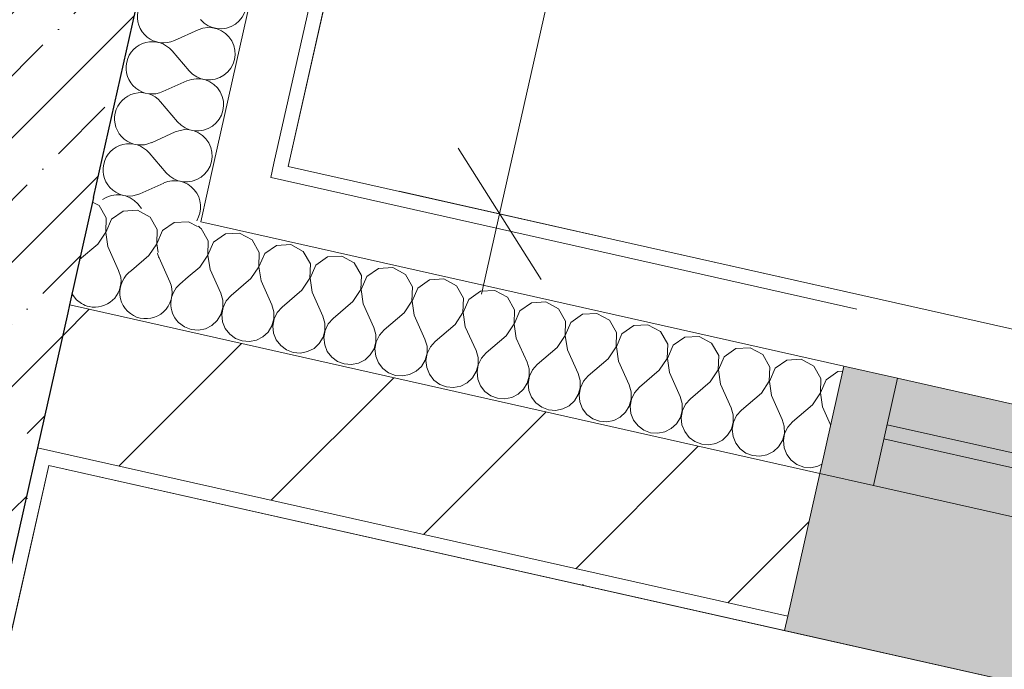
# Model space of a CAD drawing. Header units: millimetres. Extents: x -7218036 to -6972305, y 6116614 to 6334349.
# Tile 173 of 184: x -7167871 to -7166526, y 6146429 to 6147315. Entities that reach past the tile are written whole.
import ezdxf
from ezdxf.enums import TextEntityAlignment as Align

# ---------------------------------------------------------------- set-up
doc = ezdxf.new("R2010")
doc.units = ezdxf.units.MM
doc.header["$MEASUREMENT"] = 0
for name, color, linetype in [('S - квартира_помещение.АР', 7, 'Continuous'), ('АР-Стены_внешние_.АР', 7, 'Continuous'), ('АР-Чертеж-Оси_Осевые размеры.АР', 7, 'Continuous'), ('АР-Чертеж-Размеры.АР', 7, 'Continuous'), ('Окна Archicad', 7, 'Continuous')]:
    doc.layers.add(name, color=color, linetype=linetype)
for name, color, linetype, lineweight in [('S - квартира_помещение.АР_Ном._пера__101', 252, 'Continuous', 0), ('АР-Стены_внешние_.АР_Ном._пера__1', 7, 'Continuous', 0), ('АР-Стены_внешние_.АР_Ном._пера__120', 7, 'Continuous', 0), ('АР-Стены_Перегородки_межквартирные_200.АР_Ном._пера__1', 7, 'Continuous', 15), ('АР-Чертеж-Оси_Осевые размеры.АР_Ном._пера__1', 7, 'Continuous', 0), ('АР-Чертеж-Размеры.АР_Ном._пера__1', 7, 'Continuous', 0), ('Окна Archicad_Ном._пера__1', 7, 'Continuous', 0), ('Окна Archicad_Ном._пера__120', 7, 'Continuous', 0), ('Паспорта Зон Archicad_Ном._пера__1', 7, 'Continuous', 0)]:
    doc.layers.add(name, color=color, linetype=linetype, lineweight=lineweight)
doc.styles.add('РЎР“Р•РќР•Р\xa0Р\x98Р\xa0_РЎРўР\x98Р›Р¬_1', font='txt')
doc.styles.add('РЎР“Р•РќР•Р\xa0Р\x98Р\xa0_РЎРўР\x98Р›Р¬_2', font='calibri.ttf')
doc.styles.add('РЎР“Р•РќР•Р\xa0Р\x98Р\xa0_РЎРўР\x98Р›Р¬_3', font='GOTHIC.TTF')
doc.styles.add('РЎР“Р•РќР•Р\xa0Р\x98Р\xa0_РЎРўР\x98Р›Р¬_5', font='GOST_Common.ttf')
doc.dimstyles.new('СГЕНЕРИР_СТИЛЬ__1', dxfattribs={"dimtxt": 150, "dimasz": 142.5, "dimexe": 0.18, "dimexo": 0.0625, "dimgap": 0, "dimtad": 1, "dimdec": 0, "dimzin": 0, "dimdsep": 46, "dimtxsty": 'РЎР“Р•РќР•Р\xa0Р\x98Р\xa0_РЎРўР\x98Р›Р¬_5', "dimblk": 'ARROWHEAD_6', "dimblk1": 'ARROWHEAD_6', "dimblk2": 'ARROWHEAD_6', "dimcen": 0.09, "dimse1": 1, "dimse2": 1, "dimclrd": 7, "dimclre": 7, "dimclrt": 7, "dimazin": 0, "dimtfac": 1, "dimtdec": 4, "dimtmove": 0, "dimatfit": 3, "dimfxl": 1, "dimtolj": 1, "dimtzin": 0, "dimarcsym": 0})
doc.dimstyles.new('СГЕНЕРИР_СТИЛЬ__5', dxfattribs={"dimtxt": 400, "dimasz": 142.5, "dimexe": 0.18, "dimexo": 0.0625, "dimgap": 0, "dimtad": 1, "dimdec": 0, "dimzin": 0, "dimdsep": 46, "dimtxsty": 'РЎР“Р•РќР•Р\xa0Р\x98Р\xa0_РЎРўР\x98Р›Р¬_3', "dimblk": 'ARROWHEAD_6', "dimblk1": 'ARROWHEAD_6', "dimblk2": 'ARROWHEAD_6', "dimcen": 0.09, "dimse1": 1, "dimse2": 1, "dimclrd": 7, "dimclre": 7, "dimclrt": 7, "dimazin": 0, "dimtfac": 1, "dimtdec": 4, "dimtmove": 2, "dimatfit": 3, "dimfxl": 1, "dimtolj": 1, "dimtzin": 0, "dimarcsym": 0})
pattern_1 = [(45, (-6566190.34, 6562677.8), (-84.852814, 84.852814), []), (45, (-6566232.77, 6562720.22), (-84.852814, 84.852814), [90, -30, 0, -30])]
pattern_2 = [(45, (-6566190.34, 6563027.8), (-111.369318, 111.369318), [0, -105, 0, -157.5]), (110, (-6565840.34, 6563027.8), (148.001588, 53.868173), [0, -77, 0, -133])]
pattern_3 = [(45, (-6566190.34, 6562677.8), (-127.27922, 127.27922), [])]

# ---------------------------------------------------------------- blocks, each defined once
blk = doc.blocks.new('Кухня_3_42_7', base_point=(-7167616.9, 6143897.6))
at = {"layer": 'S - квартира_помещение.АР_Ном._пера__101', "color": 252, "linetype": 'Continuous', "lineweight": 0, "flags": 128}
blk.add_lwpolyline([(-7168537.8, 6143560.3), (-7165513.2, 6142881), (-7164806.5, 6146027.7), (-7167831, 6146707)], close=True, dxfattribs=at)
at = {"layer": 'Паспорта Зон Archicad_Ном._пера__1', "color": 7, "lineweight": 0, "style": 'РЎР“Р•РќР•Р\xa0Р\x98Р\xa0_РЎРўР\x98Р›Р¬_1'}
blk.add_attdef('ROOM_NUMBER', text='', height=250, rotation=347.3417, dxfattribs=at).set_placement((-7166560.1, 6145172.3), align=Align.MIDDLE_CENTER)
at = {"layer": 'Паспорта Зон Archicad_Ном._пера__1', "color": 7, "lineweight": 0, "style": 'РЎР“Р•РќР•Р\xa0Р\x98Р\xa0_РЎРўР\x98Р›Р¬_2'}
blk.add_attdef('ROOM_AREA', text='', height=200, rotation=347.3417, dxfattribs=at).set_placement((-7165488.4, 6143119), align=Align.MIDDLE_RIGHT)
blk = doc.blocks.new('Стена_143_7', base_point=(-7167985.6, 6146566.7))
at = {"layer": 'АР-Стены_внешние_.АР', "linetype": 'Continuous', "lineweight": 0, "true_color": 0x000000}
h = blk.add_hatch(dxfattribs=at)
h.set_pattern_fill('ЖЕЛЕЗОБЕТОН__PROJECT__0007', color=18, style=0, pattern_type=2)
h.set_pattern_definition(pattern_1)
h.paths.add_polyline_path([(-7167866.1, 6146642.4), (-7167850.6, 6146711.4), (-7168045.8, 6146755.2), (-7168056.9, 6146705.7), (-7168041.7, 6146681.8)])
h = blk.add_hatch(dxfattribs=at)
h.set_pattern_fill('ШТУКАТУРКА__ГИПС_01_0007', color=18, style=0, pattern_type=2)
h.set_pattern_definition(pattern_2)
h.paths.add_polyline_path([(-7167890.4, 6146442.8), (-7167831.1, 6146707), (-7167850.6, 6146711.4), (-7167905.6, 6146466.7)])
h = blk.add_hatch(dxfattribs=at)
h.set_pattern_fill('ЖЕЛЕЗОБЕТОН__PROJECT__0007', color=18, style=0, pattern_type=2)
h.set_pattern_definition(pattern_1)
h.paths.add_polyline_path([(-7168056.9, 6146705.7), (-7168061.3, 6146686.2), (-7168041.7, 6146681.8)])
h = blk.add_hatch(dxfattribs=at)
h.set_pattern_fill('ЖЕЛЕЗОБЕТОН__PROJECT__0007', color=18, style=0, pattern_type=2)
h.set_pattern_definition(pattern_1)
h.paths.add_polyline_path([(-7168105.1, 6146491), (-7167909.9, 6146447.2), (-7167905.6, 6146466.7), (-7168041.7, 6146681.8), (-7168061.3, 6146686.2)])
h = blk.add_hatch(dxfattribs=at)
h.set_pattern_fill('ЖЕЛЕЗОБЕТОН__PROJECT__0007', color=18, style=0, pattern_type=2)
h.set_pattern_definition(pattern_1)
h.paths.add_polyline_path([(-7168041.7, 6146681.8), (-7167905.6, 6146466.7), (-7167866.1, 6146642.4)])
h = blk.add_hatch(dxfattribs=at)
h.set_pattern_fill('ШТУКАТУРКА__ГИПС_01_0007', color=18, style=0, pattern_type=2)
h.set_pattern_definition(pattern_2)
h.paths.add_polyline_path([(-7167905.6, 6146466.7), (-7167909.9, 6146447.2), (-7167890.4, 6146442.8)])
at = {"layer": 'АР-Стены_внешние_.АР_Ном._пера__1', "color": 7, "linetype": 'Continuous', "lineweight": 30}
for p, q in [((-7167866.1, 6146642.4), (-7167850.6, 6146711.4)), ((-7167905.6, 6146466.7), (-7167866.1, 6146642.4))]:
    blk.add_line(p, q, dxfattribs=at)
at = {"layer": 'АР-Стены_внешние_.АР_Ном._пера__1', "color": 7, "linetype": 'Continuous', "lineweight": 30, "flags": 128}
blk.add_lwpolyline([(-7168045.8, 6146755.2), (-7168056.9, 6146705.7)], dxfattribs=at)
at = {"layer": 'АР-Стены_внешние_.АР_Ном._пера__1', "color": 7, "linetype": 'Continuous', "lineweight": 0, "flags": 128}
blk.add_lwpolyline([(-7167890.4, 6146442.8), (-7167831.1, 6146707)], dxfattribs=at)
at = {"layer": 'АР-Стены_Перегородки_межквартирные_200.АР_Ном._пера__1', "color": 7, "linetype": 'Continuous', "lineweight": 30}
for p, q in [((-7168061.3, 6146686.2), (-7168056.9, 6146705.7)), ((-7167909.9, 6146447.2), (-7167905.6, 6146466.7))]:
    blk.add_line(p, q, dxfattribs=at)
blk = doc.blocks.new('*X615', base_point=(-6566190.3, 6562677.8))
at = {"layer": 'АР-Стены_внешние_.АР_Ном._пера__1', "color": 7, "linetype": 'Continuous', "lineweight": 0}
for p, q in [((-7167762.3, 6147061.6), (-7167771.3, 6147066.5)), ((-7167752.7, 6147044.7), (-7167762.3, 6147061.6)), ((-7167753.3, 6147025.2), (-7167752.7, 6147044.7)), ((-7167729.3, 6147054.2), (-7167745.3, 6147043)), ((-7167709.8, 6147055.3), (-7167729.3, 6147054.2)), ((-7167692.7, 6147046), (-7167709.8, 6147055.3)), ((-7167683, 6147029), (-7167692.7, 6147046)), ((-7167745.3, 6147043), (-7167753, 6147025.1)), ((-7167659.6, 6147038.6), (-7167675.6, 6147027.4)), ((-7167640.1, 6147039.6), (-7167659.6, 6147038.6)), ((-7167627.9, 6147033), (-7167640.1, 6147039.6)), ((-7167764.1, 6147008.9), (-7167753.3, 6147025.2)), ((-7167753, 6147025.1), (-7167750.2, 6147005.8)), ((-7167683.6, 6147009.5), (-7167683, 6147029)), ((-7167675.6, 6147027.4), (-7167683.3, 6147009.5)), ((-7167764.1, 6147008.9), (-7167788.9, 6146987.8)), ((-7167750.2, 6147005.8), (-7167735.6, 6146973.2)), ((-7167694.5, 6146993.3), (-7167683.6, 6147009.5)), ((-7167683.3, 6147009.5), (-7167681.6, 6146997.4)), ((-7167694.5, 6146993.3), (-7167718, 6146973.2)), ((-7167732.8, 6146963.8), (-7167735.6, 6146973.2)), ((-7167732.8, 6146963.4), (-7167732.8, 6146963.8)), ((-7167799.4, 6146941.4), (-7167799.1, 6146940.9)), ((-7167799.1, 6146940.9), (-7167793.1, 6146933.1)), ((-7167793.1, 6146933.1), (-7167786.2, 6146927.9))]:
    blk.add_line(p, q, dxfattribs=at)
blk = doc.blocks.new('*X619', base_point=(-6566190.3, 6562677.8))
at = {"layer": 'АР-Стены_внешние_.АР_Ном._пера__1', "color": 7, "linetype": 'Continuous', "lineweight": 0}
for p, q in [((-7167623, 6147030.3), (-7167625.4, 6147031.6)), ((-7167613.3, 6147013.4), (-7167623, 6147030.3)), ((-7167589.9, 6147022.9), (-7167605.9, 6147011.7)), ((-7167570.4, 6147024), (-7167589.9, 6147022.9)), ((-7167553.3, 6147014.7), (-7167570.4, 6147024)), ((-7167613.9, 6146993.9), (-7167613.3, 6147013.4)), ((-7167605.9, 6147011.7), (-7167613.7, 6146993.8)), ((-7167543.6, 6146997.7), (-7167553.3, 6147014.7)), ((-7167520.2, 6147007.3), (-7167536.2, 6146996.1)), ((-7167500.7, 6147008.3), (-7167520.2, 6147007.3)), ((-7167483.6, 6146999), (-7167500.7, 6147008.3)), ((-7167624.8, 6146977.6), (-7167613.9, 6146993.9)), ((-7167613.7, 6146993.8), (-7167610.8, 6146974.5)), ((-7167544.2, 6146978.2), (-7167543.6, 6146997.7)), ((-7167536.2, 6146996.1), (-7167544, 6146978.2)), ((-7167473.9, 6146982.1), (-7167483.6, 6146999)), ((-7167450.5, 6146991.6), (-7167466.5, 6146980.4)), ((-7167431, 6146992.7), (-7167450.5, 6146991.6)), ((-7167413.9, 6146983.4), (-7167431, 6146992.7)), ((-7167624.8, 6146977.6), (-7167640.5, 6146964.2)), ((-7167555.1, 6146962), (-7167544.2, 6146978.2)), ((-7167544, 6146978.2), (-7167541.1, 6146958.8)), ((-7167474.6, 6146962.6), (-7167473.9, 6146982.1)), ((-7167466.5, 6146980.4), (-7167474.3, 6146962.5)), ((-7167404.2, 6146966.4), (-7167413.9, 6146983.4)), ((-7167380.8, 6146975.9), (-7167396.8, 6146964.8)), ((-7167361.3, 6146977), (-7167380.8, 6146975.9)), ((-7167344.2, 6146967.7), (-7167361.3, 6146977)), ((-7167610.8, 6146974.5), (-7167596.2, 6146941.9)), ((-7167485.4, 6146946.3), (-7167474.6, 6146962.6)), ((-7167474.3, 6146962.5), (-7167471.4, 6146943.2)), ((-7167404.9, 6146946.9), (-7167404.2, 6146966.4)), ((-7167396.8, 6146964.8), (-7167404.6, 6146946.9)), ((-7167334.5, 6146950.8), (-7167344.2, 6146967.7)), ((-7167555.1, 6146962), (-7167582.2, 6146938.8)), ((-7167541.1, 6146958.8), (-7167526.5, 6146926.3)), ((-7167335.2, 6146931.3), (-7167334.5, 6146950.8)), ((-7167327.1, 6146949.1), (-7167334.9, 6146931.2)), ((-7167311.1, 6146960.3), (-7167327.1, 6146949.1)), ((-7167291.7, 6146961.4), (-7167311.1, 6146960.3)), ((-7167274.5, 6146952.1), (-7167291.7, 6146961.4)), ((-7167264.8, 6146935.1), (-7167274.5, 6146952.1)), ((-7167593.4, 6146932.5), (-7167596.2, 6146941.9)), ((-7167582.2, 6146938.8), (-7167588.8, 6146931.4)), ((-7167485.4, 6146946.3), (-7167512.5, 6146923.1)), ((-7167471.4, 6146943.2), (-7167456.8, 6146910.6)), ((-7167415.7, 6146930.7), (-7167404.9, 6146946.9)), ((-7167404.6, 6146946.9), (-7167401.7, 6146927.5)), ((-7167241.4, 6146944.6), (-7167257.5, 6146933.5)), ((-7167222, 6146945.7), (-7167241.4, 6146944.6)), ((-7167204.8, 6146936.4), (-7167222, 6146945.7)), ((-7167195.1, 6146919.5), (-7167204.8, 6146936.4)), ((-7167596, 6146913.1), (-7167593.3, 6146922.6)), ((-7167593.1, 6146922.6), (-7167594.7, 6146912.8)), ((-7167593.3, 6146922.6), (-7167593.4, 6146932.5)), ((-7167588.8, 6146931.4), (-7167593.1, 6146922.6)), ((-7167523.7, 6146916.8), (-7167526.5, 6146926.3)), ((-7167512.5, 6146923.1), (-7167519.1, 6146915.8)), ((-7167415.7, 6146930.7), (-7167442.9, 6146907.5)), ((-7167401.7, 6146927.5), (-7167387.1, 6146895)), ((-7167346, 6146915), (-7167335.2, 6146931.3)), ((-7167334.9, 6146931.2), (-7167332.1, 6146911.9)), ((-7167265.5, 6146915.6), (-7167264.8, 6146935.1)), ((-7167257.5, 6146933.5), (-7167265.2, 6146915.6)), ((-7167171.8, 6146929), (-7167187.8, 6146917.8)), ((-7167152.3, 6146930.1), (-7167171.8, 6146929)), ((-7167135.1, 6146920.8), (-7167152.3, 6146930.1)), ((-7167601.1, 6146904.7), (-7167596, 6146913.1)), ((-7167594.7, 6146912.8), (-7167593.7, 6146903)), ((-7167523.6, 6146907), (-7167523.7, 6146916.8)), ((-7167519.1, 6146915.8), (-7167523.4, 6146906.9)), ((-7167454, 6146901.2), (-7167456.8, 6146910.6)), ((-7167346, 6146915), (-7167373.2, 6146891.8)), ((-7167332.1, 6146911.9), (-7167317.4, 6146879.3)), ((-7167276.3, 6146899.4), (-7167265.5, 6146915.6)), ((-7167265.2, 6146915.6), (-7167262.4, 6146896.2)), ((-7167195.8, 6146900), (-7167195.1, 6146919.5)), ((-7167187.8, 6146917.8), (-7167195.5, 6146899.9)), ((-7167125.4, 6146903.8), (-7167135.1, 6146920.8)), ((-7167102.1, 6146913.3), (-7167118.1, 6146902.2)), ((-7167082.6, 6146914.4), (-7167102.1, 6146913.3)), ((-7167065.4, 6146905.1), (-7167082.6, 6146914.4)), ((-7167654.3, 6146902.6), (-7167653.7, 6146901.8)), ((-7167653.7, 6146901.8), (-7167645.8, 6146895.9)), ((-7167645.8, 6146895.9), (-7167636.6, 6146892.4)), ((-7167617.1, 6146893.5), (-7167608.3, 6146898)), ((-7167608.3, 6146898), (-7167601.1, 6146904.7)), ((-7167593.7, 6146903), (-7167590.1, 6146893.9)), ((-7167531.4, 6146889), (-7167526.3, 6146897.5)), ((-7167526.3, 6146897.5), (-7167523.6, 6146907)), ((-7167523.4, 6146906.9), (-7167525.1, 6146897.2)), ((-7167525.1, 6146897.2), (-7167524, 6146887.4)), ((-7167454, 6146891.3), (-7167454, 6146901.2)), ((-7167449.4, 6146900.1), (-7167453.7, 6146891.2)), ((-7167442.9, 6146907.5), (-7167449.4, 6146900.1)), ((-7167276.3, 6146899.4), (-7167303.5, 6146876.2)), ((-7167262.4, 6146896.2), (-7167247.7, 6146863.7)), ((-7167206.6, 6146883.7), (-7167195.8, 6146900)), ((-7167195.5, 6146899.9), (-7167192.7, 6146880.6)), ((-7167126.1, 6146884.3), (-7167125.4, 6146903.8)), ((-7167118.1, 6146902.2), (-7167125.8, 6146884.2)), ((-7167055.7, 6146888.2), (-7167065.4, 6146905.1)), ((-7167032.4, 6146897.7), (-7167048.4, 6146886.5)), ((-7167012.9, 6146898.8), (-7167032.4, 6146897.7)), ((-7166995.7, 6146889.5), (-7167012.9, 6146898.8)), ((-7167636.6, 6146892.4), (-7167626.8, 6146891.6)), ((-7167626.8, 6146891.6), (-7167617.1, 6146893.5)), ((-7167590.1, 6146893.9), (-7167584, 6146886.1)), ((-7167584, 6146886.1), (-7167576.1, 6146880.2)), ((-7167547.4, 6146877.9), (-7167538.6, 6146882.3)), ((-7167538.6, 6146882.3), (-7167531.4, 6146889)), ((-7167524, 6146887.4), (-7167520.4, 6146878.2)), ((-7167461.7, 6146873.4), (-7167456.6, 6146881.8)), ((-7167456.6, 6146881.8), (-7167454, 6146891.3)), ((-7167453.7, 6146891.2), (-7167455.4, 6146881.5)), ((-7167384.3, 6146885.5), (-7167387.1, 6146895)), ((-7167384.3, 6146875.7), (-7167384.3, 6146885.5)), ((-7167379.7, 6146884.5), (-7167384, 6146875.6)), ((-7167373.2, 6146891.8), (-7167379.7, 6146884.5)), ((-7167206.6, 6146883.7), (-7167233.8, 6146860.5)), ((-7167136.9, 6146868.1), (-7167126.1, 6146884.3)), ((-7167125.8, 6146884.2), (-7167123, 6146864.9)), ((-7167056.4, 6146868.7), (-7167055.7, 6146888.2)), ((-7167048.4, 6146886.5), (-7167056.1, 6146868.6)), ((-7166986, 6146872.5), (-7166995.7, 6146889.5)), ((-7166962.7, 6146882), (-7166978.7, 6146870.9)), ((-7166943.2, 6146883.1), (-7166962.7, 6146882)), ((-7166926, 6146873.8), (-7166943.2, 6146883.1)), ((-7167576.1, 6146880.2), (-7167566.9, 6146876.8)), ((-7167566.9, 6146876.8), (-7167557.1, 6146876)), ((-7167557.1, 6146876), (-7167547.4, 6146877.9)), ((-7167520.4, 6146878.2), (-7167514.3, 6146870.5)), ((-7167514.3, 6146870.5), (-7167506.4, 6146864.6)), ((-7167468.9, 6146866.7), (-7167461.7, 6146873.4)), ((-7167455.4, 6146881.5), (-7167454.3, 6146871.7)), ((-7167454.3, 6146871.7), (-7167450.7, 6146862.6)), ((-7167386.9, 6146866.2), (-7167384.3, 6146875.7)), ((-7167384, 6146875.6), (-7167385.7, 6146865.9)), ((-7167314.6, 6146869.9), (-7167317.4, 6146879.3)), ((-7167314.6, 6146860), (-7167314.6, 6146869.9)), ((-7167310, 6146868.8), (-7167314.3, 6146859.9)), ((-7167303.5, 6146876.2), (-7167310, 6146868.8)), ((-7167192.7, 6146880.6), (-7167178, 6146848)), ((-7167067.2, 6146852.4), (-7167056.4, 6146868.7)), ((-7167056.1, 6146868.6), (-7167053.3, 6146849.3)), ((-7166986.7, 6146853), (-7166986, 6146872.5)), ((-7166978.7, 6146870.9), (-7166986.4, 6146852.9)), ((-7166916.3, 6146856.9), (-7166926, 6146873.8)), ((-7167506.4, 6146864.6), (-7167497.2, 6146861.1)), ((-7167497.2, 6146861.1), (-7167487.4, 6146860.3)), ((-7167487.4, 6146860.3), (-7167477.7, 6146862.2)), ((-7167477.7, 6146862.2), (-7167468.9, 6146866.7)), ((-7167450.7, 6146862.6), (-7167444.6, 6146854.8)), ((-7167399.2, 6146851), (-7167392, 6146857.7)), ((-7167392, 6146857.7), (-7167386.9, 6146866.2)), ((-7167385.7, 6146865.9), (-7167384.6, 6146856.1)), ((-7167384.6, 6146856.1), (-7167381, 6146846.9)), ((-7167317.2, 6146850.5), (-7167314.6, 6146860)), ((-7167314.3, 6146859.9), (-7167316, 6146850.2)), ((-7167244.9, 6146854.2), (-7167247.7, 6146863.7)), ((-7167233.8, 6146860.5), (-7167240.3, 6146853.2)), ((-7167136.9, 6146868.1), (-7167164.1, 6146844.9)), ((-7167123, 6146864.9), (-7167108.3, 6146832.4)), ((-7166917, 6146837.4), (-7166916.3, 6146856.9)), ((-7166909, 6146855.2), (-7166916.7, 6146837.3)), ((-7166893, 6146866.4), (-7166909, 6146855.2)), ((-7166873.5, 6146867.5), (-7166893, 6146866.4)), ((-7166856.3, 6146858.2), (-7166873.5, 6146867.5)), ((-7166846.7, 6146841.2), (-7166856.3, 6146858.2)), ((-7167444.6, 6146854.8), (-7167436.7, 6146848.9)), ((-7167436.7, 6146848.9), (-7167427.5, 6146845.5)), ((-7167427.5, 6146845.5), (-7167417.7, 6146844.7)), ((-7167417.7, 6146844.7), (-7167408, 6146846.6)), ((-7167408, 6146846.6), (-7167399.2, 6146851)), ((-7167381, 6146846.9), (-7167375, 6146839.1)), ((-7167329.5, 6146835.4), (-7167322.3, 6146842.1)), ((-7167322.3, 6146842.1), (-7167317.2, 6146850.5)), ((-7167316, 6146850.2), (-7167315, 6146840.4)), ((-7167247.5, 6146834.9), (-7167244.9, 6146844.4)), ((-7167244.6, 6146844.3), (-7167246.3, 6146834.6)), ((-7167244.9, 6146844.4), (-7167244.9, 6146854.2)), ((-7167240.3, 6146853.2), (-7167244.6, 6146844.3)), ((-7167175.3, 6146838.6), (-7167178, 6146848)), ((-7167164.1, 6146844.9), (-7167170.6, 6146837.5)), ((-7167067.2, 6146852.4), (-7167094.4, 6146829.2)), ((-7167053.3, 6146849.3), (-7167038.6, 6146816.7)), ((-7166997.5, 6146836.8), (-7166986.7, 6146853)), ((-7166986.4, 6146852.9), (-7166983.6, 6146833.6)), ((-7166823.3, 6146850.7), (-7166839.3, 6146839.6)), ((-7166803.8, 6146851.8), (-7166823.3, 6146850.7)), ((-7166786.7, 6146842.5), (-7166803.8, 6146851.8)), ((-7166777, 6146825.6), (-7166786.7, 6146842.5)), ((-7167375, 6146839.1), (-7167367, 6146833.3)), ((-7167367, 6146833.3), (-7167357.8, 6146829.8)), ((-7167357.8, 6146829.8), (-7167348, 6146829)), ((-7167348, 6146829), (-7167338.3, 6146830.9)), ((-7167338.3, 6146830.9), (-7167329.5, 6146835.4)), ((-7167315, 6146840.4), (-7167311.3, 6146831.3)), ((-7167311.3, 6146831.3), (-7167305.3, 6146823.5)), ((-7167252.6, 6146826.4), (-7167247.5, 6146834.9)), ((-7167246.3, 6146834.6), (-7167245.3, 6146824.8)), ((-7167177.8, 6146819.2), (-7167175.2, 6146828.7)), ((-7167174.9, 6146828.6), (-7167176.6, 6146818.9)), ((-7167175.2, 6146828.7), (-7167175.3, 6146838.6)), ((-7167170.6, 6146837.5), (-7167174.9, 6146828.6)), ((-7167105.6, 6146822.9), (-7167108.3, 6146832.4)), ((-7167094.4, 6146829.2), (-7167100.9, 6146821.9)), ((-7166997.5, 6146836.8), (-7167024.7, 6146813.6)), ((-7166983.6, 6146833.6), (-7166968.9, 6146801.1)), ((-7166927.8, 6146821.1), (-7166917, 6146837.4)), ((-7166916.7, 6146837.3), (-7166913.9, 6146818)), ((-7166847.3, 6146821.7), (-7166846.7, 6146841.2)), ((-7166839.3, 6146839.6), (-7166847, 6146821.6)), ((-7166753.6, 6146835.1), (-7166769.6, 6146823.9)), ((-7166747, 6146835.4), (-7166753.6, 6146835.1)), ((-7167305.3, 6146823.5), (-7167297.3, 6146817.6)), ((-7167297.3, 6146817.6), (-7167288.1, 6146814.2)), ((-7167278.3, 6146813.4), (-7167268.6, 6146815.3)), ((-7167268.6, 6146815.3), (-7167259.8, 6146819.7)), ((-7167259.8, 6146819.7), (-7167252.6, 6146826.4)), ((-7167245.3, 6146824.8), (-7167241.6, 6146815.6)), ((-7167241.6, 6146815.6), (-7167235.6, 6146807.8)), ((-7167182.9, 6146810.8), (-7167177.8, 6146819.2)), ((-7167176.6, 6146818.9), (-7167175.6, 6146809.1)), ((-7167105.5, 6146813), (-7167105.6, 6146822.9)), ((-7167100.9, 6146821.9), (-7167105.2, 6146813)), ((-7167035.9, 6146807.3), (-7167038.6, 6146816.7)), ((-7166927.8, 6146821.1), (-7166955, 6146797.9)), ((-7166913.9, 6146818), (-7166899.2, 6146785.4)), ((-7166858.1, 6146805.5), (-7166847.3, 6146821.7)), ((-7166847, 6146821.6), (-7166844.2, 6146802.3)), ((-7166777.6, 6146806), (-7166777, 6146825.6)), ((-7166769.6, 6146823.9), (-7166777.3, 6146806)), ((-7167288.1, 6146814.2), (-7167278.3, 6146813.4)), ((-7167235.6, 6146807.8), (-7167227.6, 6146802)), ((-7167227.6, 6146802), (-7167218.4, 6146798.5)), ((-7167198.9, 6146799.6), (-7167190.1, 6146804.1)), ((-7167190.1, 6146804.1), (-7167182.9, 6146810.8)), ((-7167175.6, 6146809.1), (-7167171.9, 6146800)), ((-7167113.2, 6146795.1), (-7167108.1, 6146803.6)), ((-7167108.1, 6146803.6), (-7167105.5, 6146813)), ((-7167105.2, 6146813), (-7167106.9, 6146803.3)), ((-7167106.9, 6146803.3), (-7167105.9, 6146793.5)), ((-7167035.8, 6146797.4), (-7167035.9, 6146807.3)), ((-7167031.2, 6146806.2), (-7167035.5, 6146797.3)), ((-7167024.7, 6146813.6), (-7167031.2, 6146806.2)), ((-7166858.1, 6146805.5), (-7166885.3, 6146782.3)), ((-7166844.2, 6146802.3), (-7166829.6, 6146769.8)), ((-7166788.4, 6146789.8), (-7166777.6, 6146806)), ((-7166777.3, 6146806), (-7166774.5, 6146786.7)), ((-7167218.4, 6146798.5), (-7167208.6, 6146797.7)), ((-7167208.6, 6146797.7), (-7167198.9, 6146799.6)), ((-7167171.9, 6146800), (-7167165.9, 6146792.2)), ((-7167165.9, 6146792.2), (-7167157.9, 6146786.3)), ((-7167129.2, 6146784), (-7167120.5, 6146788.4)), ((-7167120.5, 6146788.4), (-7167113.2, 6146795.1)), ((-7167105.9, 6146793.5), (-7167102.2, 6146784.3)), ((-7167043.5, 6146779.5), (-7167038.4, 6146787.9)), ((-7167038.4, 6146787.9), (-7167035.8, 6146797.4)), ((-7167035.5, 6146797.3), (-7167037.2, 6146787.6)), ((-7166966.2, 6146791.6), (-7166968.9, 6146801.1)), ((-7166966.1, 6146781.7), (-7166966.2, 6146791.6)), ((-7166961.5, 6146790.6), (-7166965.8, 6146781.7)), ((-7166955, 6146797.9), (-7166961.5, 6146790.6)), ((-7166788.4, 6146789.8), (-7166815.6, 6146766.6)), ((-7167157.9, 6146786.3), (-7167148.7, 6146782.9)), ((-7167148.7, 6146782.9), (-7167138.9, 6146782.1)), ((-7167138.9, 6146782.1), (-7167129.2, 6146784)), ((-7167102.2, 6146784.3), (-7167096.2, 6146776.5)), ((-7167096.2, 6146776.5), (-7167088.3, 6146770.7)), ((-7167050.8, 6146772.8), (-7167043.5, 6146779.5)), ((-7167037.2, 6146787.6), (-7167036.2, 6146777.8)), ((-7167036.2, 6146777.8), (-7167032.5, 6146768.7)), ((-7166968.7, 6146772.2), (-7166966.1, 6146781.7)), ((-7166965.8, 6146781.7), (-7166967.5, 6146772)), ((-7166896.5, 6146775.9), (-7166899.2, 6146785.4)), ((-7166896.4, 6146766.1), (-7166896.5, 6146775.9)), ((-7166891.9, 6146774.9), (-7166896.1, 6146766)), ((-7166885.3, 6146782.3), (-7166891.9, 6146774.9)), ((-7166774.5, 6146786.7), (-7166763.5, 6146762.1)), ((-7167088.3, 6146770.7), (-7167079, 6146767.2)), ((-7167079, 6146767.2), (-7167069.2, 6146766.4)), ((-7167069.2, 6146766.4), (-7167059.5, 6146768.3)), ((-7167059.5, 6146768.3), (-7167050.8, 6146772.8)), ((-7167032.5, 6146768.7), (-7167026.5, 6146760.9)), ((-7167026.5, 6146760.9), (-7167018.6, 6146755)), ((-7166981.1, 6146757.1), (-7166973.8, 6146763.8)), ((-7166973.8, 6146763.8), (-7166968.7, 6146772.2)), ((-7166967.5, 6146772), (-7166966.5, 6146762.2)), ((-7166966.5, 6146762.2), (-7166962.8, 6146753)), ((-7166899, 6146756.6), (-7166896.4, 6146766.1)), ((-7166896.1, 6146766), (-7166897.8, 6146756.3)), ((-7166826.8, 6146760.3), (-7166829.6, 6146769.8)), ((-7166815.6, 6146766.6), (-7166822.2, 6146759.3)), ((-7167018.6, 6146755), (-7167009.3, 6146751.6)), ((-7167009.3, 6146751.6), (-7166999.5, 6146750.8)), ((-7166999.5, 6146750.8), (-7166989.9, 6146752.7)), ((-7166989.9, 6146752.7), (-7166981.1, 6146757.1)), ((-7166962.8, 6146753), (-7166956.8, 6146745.2)), ((-7166911.4, 6146741.5), (-7166904.2, 6146748.2)), ((-7166904.2, 6146748.2), (-7166899, 6146756.6)), ((-7166897.8, 6146756.3), (-7166896.8, 6146746.5)), ((-7166829.3, 6146740.9), (-7166826.7, 6146750.4)), ((-7166826.4, 6146750.4), (-7166828.1, 6146740.7)), ((-7166826.7, 6146750.4), (-7166826.8, 6146760.3)), ((-7166822.2, 6146759.3), (-7166826.4, 6146750.4)), ((-7166956.8, 6146745.2), (-7166948.9, 6146739.4)), ((-7166948.9, 6146739.4), (-7166939.6, 6146735.9)), ((-7166939.6, 6146735.9), (-7166929.8, 6146735.1)), ((-7166929.8, 6146735.1), (-7166920.2, 6146737)), ((-7166920.2, 6146737), (-7166911.4, 6146741.5)), ((-7166896.8, 6146746.5), (-7166893.1, 6146737.4)), ((-7166893.1, 6146737.4), (-7166887.1, 6146729.6)), ((-7166834.5, 6146732.5), (-7166829.3, 6146740.9)), ((-7166828.1, 6146740.7), (-7166827.1, 6146730.9)), ((-7166887.1, 6146729.6), (-7166879.2, 6146723.7)), ((-7166879.2, 6146723.7), (-7166870, 6146720.3)), ((-7166860.1, 6146719.4), (-7166850.5, 6146721.3)), ((-7166850.5, 6146721.3), (-7166841.7, 6146725.8)), ((-7166841.7, 6146725.8), (-7166834.5, 6146732.5)), ((-7166827.1, 6146730.9), (-7166823.4, 6146721.7)), ((-7166823.4, 6146721.7), (-7166817.4, 6146713.9)), ((-7166870, 6146720.3), (-7166860.1, 6146719.4)), ((-7166817.4, 6146713.9), (-7166809.5, 6146708.1)), ((-7166809.5, 6146708.1), (-7166800.3, 6146704.6)), ((-7166780.8, 6146705.7), (-7166775.5, 6146708.4)), ((-7166800.3, 6146704.6), (-7166790.4, 6146703.8)), ((-7166790.4, 6146703.8), (-7166780.8, 6146705.7))]:
    blk.add_line(p, q, dxfattribs=at)
blk = doc.blocks.new('*X620', base_point=(-6566190.3, 6562677.8))
at = {"layer": 'АР-Стены_внешние_.АР_Ном._пера__1', "color": 7, "linetype": 'Continuous', "lineweight": 0}
for p, q in [((-7167680.5, 6146990.2), (-7167665.9, 6146957.6)), ((-7167718, 6146973.2), (-7167721.6, 6146970.1)), ((-7167640.5, 6146964.2), (-7167651.9, 6146954.5))]:
    blk.add_line(p, q, dxfattribs=at)
for centre, start, end in [((-7167647.9, 6147004.8), 50.4545, 53.9529), ((-7167647.9, 6147004.8), 193.221, 204.2116), ((-7167768.1, 6146958.6), 257.3417, 7.7534), ((-7167698.4, 6146942.9), 130.4718, 257.3417), ((-7167698.4, 6146942.9), 257.3417, 24.2116), ((-7167628.7, 6146927.3), 130.4718, 224.1269), ((-7167768.1, 6146958.6), 239.4205, 257.3417)]:
    blk.add_arc(centre, 35.7, start, end, dxfattribs=at)
blk = doc.blocks.new('Горизонтальное Многостворчатое Окно 23[22]_7', base_point=(-6566190.3, 6562677.8))
at = {"layer": 'Окна Archicad', "linetype": 'Continuous', "lineweight": 0, "true_color": 0xffffff}
for points in [[(-7166778.3, 6146696), (-7166705.1, 6146679.6), (-7166672.3, 6146825.9), (-7166745.4, 6146842.4)], [(-7166705.1, 6146679.6), (-7165970.9, 6146514.7), (-7165938.1, 6146661), (-7166672.3, 6146825.9)], [(-7166778.3, 6146696), (-7166826.5, 6146481.4), (-7165138.6, 6146102.3), (-7165090.4, 6146316.9)]]:
    blk.add_hatch(color=7, dxfattribs=at).paths.add_polyline_path(points)
at = {"layer": 'Окна Archicad_Ном._пера__1', "color": 7, "linetype": 'Continuous', "lineweight": 15}
blk.add_line((-7166822.1, 6146500.9), (-7166778.3, 6146696), dxfattribs=at)
at = {"layer": 'Окна Archicad_Ном._пера__1', "color": 7, "linetype": 'Continuous', "lineweight": 0}
blk.add_line((-7166826.5, 6146481.4), (-7166822.1, 6146500.9), dxfattribs=at)
at = {"layer": 'Окна Archicad_Ном._пера__120', "color": 7, "linetype": 'Continuous', "lineweight": 0}
for p, q in [((-7166778.3, 6146696), (-7166745.4, 6146842.4)), ((-7166745.4, 6146842.4), (-7166672.3, 6146825.9)), ((-7166672.3, 6146825.9), (-7166705.1, 6146679.6)), ((-7166672.3, 6146825.9), (-7165938.1, 6146661)), ((-7166686.5, 6146762.5), (-7165952.3, 6146597.6)), ((-7165956.7, 6146578.1), (-7166690.9, 6146743)), ((-7166705.1, 6146679.6), (-7166778.3, 6146696)), ((-7166705.1, 6146679.6), (-7165970.9, 6146514.7)), ((-7166826.5, 6146481.4), (-7165138.6, 6146102.3))]:
    blk.add_line(p, q, dxfattribs=at)
blk = doc.blocks.new('Стена_169_7', base_point=(-7167944.2, 6146752.9))
at = {"layer": 'АР-Стены_внешние_.АР', "linetype": 'Continuous', "lineweight": 0, "true_color": 0x000000}
h = blk.add_hatch(dxfattribs=at)
h.set_pattern_fill('БЛОКИ_БЕТОННЫЕ_ЭФФЕКТИВН_76', color=18, style=0, pattern_type=2)
h.set_pattern_definition(pattern_3)
h.paths.add_polyline_path([(-7167846.6, 6146731), (-7166822.1, 6146500.9), (-7166778.3, 6146696), (-7167792.4, 6146923.8), (-7167805.2, 6146915.3)])
h = blk.add_hatch(dxfattribs=at)
h.set_pattern_fill('БЛОКИ_БЕТОННЫЕ_ЭФФЕКТИВН_76', color=18, style=0, pattern_type=2)
h.set_pattern_definition(pattern_3)
h.paths.add_polyline_path([(-7167802.8, 6146926.1), (-7167805.2, 6146915.3), (-7167792.4, 6146923.8)])
h = blk.add_hatch(dxfattribs=at)
h.set_pattern_fill('ШТУКАТУРКА__ГИПС_01_0007', color=18, style=0, pattern_type=2)
h.set_pattern_definition(pattern_2)
h.paths.add_polyline_path([(-7167851, 6146711.5), (-7167850.6, 6146711.4), (-7167846.2, 6146730.9), (-7167846.6, 6146731)])
h = blk.add_hatch(dxfattribs=at)
h.set_pattern_fill('ШТУКАТУРКА__ГИПС_01_0007', color=18, style=0, pattern_type=2)
h.set_pattern_definition(pattern_2)
h.paths.add_polyline_path([(-7167850.6, 6146711.4), (-7167831.1, 6146707), (-7167826.7, 6146726.5), (-7167846.2, 6146730.9)])
h = blk.add_hatch(dxfattribs=at)
h.set_pattern_fill('ШТУКАТУРКА__ГИПС_01_0007', color=18, style=0, pattern_type=2)
h.set_pattern_definition(pattern_2)
h.paths.add_polyline_path([(-7167831.1, 6146707), (-7166826.5, 6146481.4), (-7166822.1, 6146500.9), (-7167826.7, 6146726.5)])
at = {"layer": 'АР-Стены_внешние_.АР_Ном._пера__1', "color": 7, "linetype": 'Continuous', "lineweight": 0}
for p, q in [((-7167606, 6147117.6), (-7167623.6, 6147039.6)), ((-7167523.6, 6147119.6), (-7167528, 6147100.1)), ((-7167528, 6147100.1), (-7167527.2, 6147099.9)), ((-7166727.9, 6146920.4), (-7167527.2, 6147099.9)), ((-7167623.6, 6147039.6), (-7167619.4, 6147038.7)), ((-7166745.4, 6146842.4), (-7167619.4, 6147038.7))]:
    blk.add_line(p, q, dxfattribs=at)
at = {"layer": 'АР-Стены_внешние_.АР_Ном._пера__1', "color": 7, "linetype": 'Continuous', "lineweight": 30}
for p, q in [((-7167769.9, 6147072.5), (-7167802.8, 6146926.1)), ((-7167802.8, 6146926.1), (-7167805.2, 6146915.3)), ((-7167805.2, 6146915.3), (-7167846.6, 6146731)), ((-7167846.6, 6146731), (-7167851, 6146711.5))]:
    blk.add_line(p, q, dxfattribs=at)
at = {"layer": 'АР-Стены_внешние_.АР_Ном._пера__1', "color": 7, "linetype": 'Continuous', "lineweight": 15}
for p, q in [((-7167802.8, 6146926.1), (-7167792.4, 6146923.8)), ((-7166778.3, 6146696), (-7167792.4, 6146923.8)), ((-7167846.6, 6146731), (-7166822.1, 6146500.9))]:
    blk.add_line(p, q, dxfattribs=at)
at = {"layer": 'АР-Стены_внешние_.АР_Ном._пера__1', "color": 7, "linetype": 'Continuous', "lineweight": 0, "flags": 128}
for points in [[(-7166723.5, 6146939.9), (-7167504.1, 6147115.2)], [(-7167831.1, 6146707), (-7166826.5, 6146481.4)]]:
    blk.add_lwpolyline(points, dxfattribs=at)
at = {"layer": 'АР-Стены_внешние_.АР', "color": 7, "lineweight": 0}
for name in ['*X615', '*X620', '*X619']:
    blk.add_blockref(name, (-6566190.3, 6562677.8), dxfattribs=at)
at = {"layer": 'Окна Archicad', "color": 7, "linetype": 'Continuous', "lineweight": 0}
blk.add_blockref('Горизонтальное Многостворчатое Окно 23[22]_7', (-6566190.3, 6562677.8), dxfattribs=at)
blk = doc.blocks.new('*X751', base_point=(-6566190.3, 6562677.8))
at = {"layer": 'АР-Стены_внешние_.АР_Ном._пера__1', "color": 7, "linetype": 'Continuous', "lineweight": 0}
for p, q in [((-7167627, 6147301.5), (-7167659.5, 6147286.9)), ((-7167639.5, 6147245.8), (-7167662.7, 6147272.9)), ((-7167642.6, 6147231.8), (-7167675.2, 6147217.2)), ((-7167655.1, 6147176.1), (-7167678.3, 6147203.2)), ((-7167658.3, 6147162.1), (-7167690.9, 6147147.5)), ((-7167670.8, 6147106.4), (-7167694, 6147133.5)), ((-7167673.9, 6147092.4), (-7167706.5, 6147077.8)), ((-7167704.4, 6147057.8), (-7167709.6, 6147063.8))]:
    blk.add_line(p, q, dxfattribs=at)
for centre, start, end in [((-7167596.7, 6147338.6), 220.4716, 114.2114), ((-7167674.2, 6147319.4), 167.3415, 294.2114), ((-7167612.3, 6147268.9), 220.4716, 114.2114), ((-7167689.8, 6147249.7), 40.4716, 167.3415), ((-7167689.8, 6147249.7), 167.3415, 294.2114), ((-7167628, 6147199.2), 220.4716, 114.2114), ((-7167705.5, 6147180.1), 40.4716, 167.3415), ((-7167705.5, 6147180.1), 167.3415, 294.2114), ((-7167643.6, 6147129.6), 220.4716, 114.2114), ((-7167721.2, 6147110.4), 40.4716, 167.3415), ((-7167721.2, 6147110.4), 167.3415, 294.2114), ((-7167659.3, 6147059.9), 327.7953, 114.2114), ((-7167736.8, 6147040.7), 40.4716, 125.6271)]:
    blk.add_arc(centre, 35.7, start, end, dxfattribs=at)
blk = doc.blocks.new('Стена_259_7', base_point=(-7167944.2, 6146752.9))
at = {"layer": 'АР-Стены_внешние_.АР', "linetype": 'Continuous', "lineweight": 0, "true_color": 0x000000}
h = blk.add_hatch(dxfattribs=at)
h.set_pattern_fill('ЖЕЛЕЗОБЕТОН__PROJECT__0007', color=18, style=0, pattern_type=2)
h.set_pattern_definition(pattern_1)
h.paths.add_polyline_path([(-7167484.1, 6149170.1), (-7167507.2, 6149154.8), (-7168046.1, 6146755.3), (-7167805.2, 6146915.3), (-7167307.7, 6149130.5)])
h = blk.add_hatch(dxfattribs=at)
h.set_pattern_fill('ЖЕЛЕЗОБЕТОН__PROJECT__0007', color=18, style=0, pattern_type=2)
h.set_pattern_definition(pattern_1)
h.paths.add_polyline_path([(-7167805.2, 6146915.3), (-7168023.1, 6146770.6), (-7167846.6, 6146731)])
h = blk.add_hatch(dxfattribs=at)
h.set_pattern_fill('ЖЕЛЕЗОБЕТОН__PROJECT__0007', color=18, style=0, pattern_type=2)
h.set_pattern_definition(pattern_1)
h.paths.add_polyline_path([(-7168023.1, 6146770.6), (-7168046.1, 6146755.3), (-7167851, 6146711.5), (-7167846.6, 6146731)])
at = {"layer": 'АР-Стены_внешние_.АР_Ном._пера__1', "color": 7, "linetype": 'Continuous', "lineweight": 0}
for p, q in [((-7167523.6, 6147119.6), (-7167006.6, 6149421.6)), ((-7167606, 6147117.6), (-7167117.5, 6149292.8)), ((-7167606, 6147117.6), (-7167623.6, 6147039.6)), ((-7167523.6, 6147119.6), (-7167528, 6147100.1))]:
    blk.add_line(p, q, dxfattribs=at)
at = {"layer": 'АР-Стены_внешние_.АР_Ном._пера__1', "color": 7, "linetype": 'Continuous', "lineweight": 30}
for p, q in [((-7167769.9, 6147072.5), (-7167307.7, 6149130.5)), ((-7167769.9, 6147072.5), (-7167802.8, 6146926.1)), ((-7167802.8, 6146926.1), (-7167805.2, 6146915.3)), ((-7167805.2, 6146915.3), (-7167846.6, 6146731)), ((-7167846.6, 6146731), (-7167851, 6146711.5))]:
    blk.add_line(p, q, dxfattribs=at)
at = {"layer": 'АР-Стены_внешние_.АР_Ном._пера__1', "color": 7, "linetype": 'Continuous', "lineweight": 0, "flags": 128}
blk.add_lwpolyline([(-7167504.1, 6147115.2), (-7166969.5, 6149495.3)], dxfattribs=at)
at = {"layer": 'АР-Стены_внешние_.АР', "color": 7, "lineweight": 0}
blk.add_blockref('*X751', (-6566190.3, 6562677.8), dxfattribs=at)
blk = doc.blocks.new('*D1042', base_point=(-6566190.3, 6562677.8))
at = {"layer": 'АР-Чертеж-Размеры.АР_Ном._пера__1', "color": 7, "linetype": 'Continuous', "lineweight": 0, "transparency": 16777216}
for p, q in [((-7168033.3, 6150234.8), (-7168095, 6149960.4)), ((-7167974.6, 6150154.3), (-7168153.8, 6150040.8)), ((-7168064.2, 6150097.6), (-7168173.9, 6150122.2)), ((-7166112.8, 6149659.3), (-7168064.2, 6150097.6)), ((-7166082, 6149796.5), (-7166143.6, 6149522.1)), ((-7166202.4, 6149602.5), (-7166023.2, 6149716)), ((-7166003, 6149634.6), (-7166112.8, 6149659.3))]:
    blk.add_line(p, q, dxfattribs=at)
at = {"layer": 'АР-Чертеж-Размеры.АР_Ном._пера__1', "color": 7, "lineweight": 0, "transparency": 16777216, "insert": (-7167314.5, 6149959.9), "char_height": 150, "attachment_point": 7, "rotation": 347.3417, "style": 'РЎР“Р•РќР•Р\xa0Р\x98Р\xa0_РЎРўР\x98Р›Р¬_5'}
blk.add_mtext('\\A1;{\\pql;\\fGOST Common|b0|i0|c204|p0;\\W1.000000;2\xa0000}', dxfattribs=at)
blk = doc.blocks.new('ARROWHEAD_6')
at = {"color": 0, "linetype": 'Continuous', "lineweight": 0}
for p, q in [((-0.5, -0.5), (0.5, 0.5)), ((0, 0), (-1, 0))]:
    blk.add_line(p, q, dxfattribs=at)
blk = doc.blocks.new('*D1242', base_point=(-6566190.3, 6562677.8))
at = {"layer": 'АР-Чертеж-Размеры.АР_Ном._пера__1', "color": 7, "linetype": 'Continuous', "lineweight": 0, "transparency": 16777216}
for p, q in [((-7166676.5, 6149450), (-7166651.9, 6149559.7)), ((-7166619.8, 6149360.4), (-7166733.3, 6149539.6)), ((-7166539.3, 6149419.2), (-7166813.7, 6149480.8)), ((-7167215.5, 6147050.4), (-7166676.5, 6149450)), ((-7167272.2, 6147140), (-7167158.7, 6146960.8)), ((-7167078.2, 6147019.6), (-7167352.7, 6147081.2)), ((-7167240.1, 6146940.7), (-7167215.5, 6147050.4))]:
    blk.add_line(p, q, dxfattribs=at)
at = {"layer": 'АР-Чертеж-Размеры.АР_Ном._пера__1', "color": 7, "lineweight": 0, "transparency": 16777216, "insert": (-7167029.2, 6148016.7), "char_height": 150, "attachment_point": 7, "rotation": 77.3417, "style": 'РЎР“Р•РќР•Р\xa0Р\x98Р\xa0_РЎРўР\x98Р›Р¬_5'}
blk.add_mtext('\\A1;{\\pql;\\fGOST Common|b0|i0|c204|p0;\\W1.000000;2\xa0459}', dxfattribs=at)
blk = doc.blocks.new('*D1448', base_point=(-6566190.3, 6562677.8))
at = {"layer": 'АР-Чертеж-Оси_Осевые размеры.АР_Ном._пера__1', "color": 7, "linetype": 'Continuous', "lineweight": 0, "transparency": 16777216}
for p, q in [((-7213199.7, 6159412.3), (-7213313.2, 6159591.5)), ((-7213393.6, 6159532.7), (-7213119.2, 6159471.1)), ((-7213256.4, 6159501.9), (-7216759.3, 6143905.5)), ((-7216816, 6143995.1), (-7216702.6, 6143815.8)), ((-7216896.5, 6143936.3), (-7216622.1, 6143874.6)), ((-7216759.3, 6143905.5), (-7216784, 6143795.7))]:
    blk.add_line(p, q, dxfattribs=at)
at = {"layer": 'АР-Чертеж-Оси_Осевые размеры.АР_Ном._пера__1', "color": 7, "lineweight": 0, "transparency": 16777216, "insert": (-7214875.7, 6152657), "char_height": 400, "attachment_point": 7, "rotation": 77.3417, "style": 'РЎР“Р•РќР•Р\xa0Р\x98Р\xa0_РЎРўР\x98Р›Р¬_3'}
blk.add_mtext('\\A1;{\\pql;\\fCentury Gothic|b0|i0|c204|p0;\\W1.000000;15\xa0985}', dxfattribs=at)

msp = doc.modelspace()

# ---------------------------------------------------------------- linework, layer by layer
at = {"layer": 'S - квартира_помещение.АР', "color": 254, "linetype": 'Continuous', "lineweight": 0, "true_color": 0xd8d8d8, "flags": 128}
msp.add_lwpolyline([(-7168537.8, 6143560.3), (-7165513.2, 6142881), (-7164806.5, 6146027.7), (-7167831, 6146707)], close=True, dxfattribs=at)
at = {"layer": 'АР-Стены_внешние_.АР_Ном._пера__120', "color": 7, "linetype": 'Continuous', "lineweight": 0}
msp.add_lwpolyline([(-7161011.8, 6146220.7), (-7164427.7, 6146987.9), (-7164548.2, 6146451.4), (-7167504.1, 6147115.2), (-7166658.2, 6150881.3), (-7175585, 6152886.2), (-7176044, 6150842.4), (-7179303.3, 6151574.4), (-7179355.9, 6151340.3), (-7182673.2, 6152085.4), (-7186157.5, 6136571.5), (-7164282.4, 6131658.4)], dxfattribs=at)

# ---------------------------------------------------------------- block references
at = {"layer": 'S - квартира_помещение.АР', "color": 7, "linetype": 'Continuous', "lineweight": 0}
msp.add_blockref('Кухня_3_42_7', (-7167616.9, 6143897.6), dxfattribs=at)
at = {"layer": 'АР-Стены_внешние_.АР', "color": 7, "lineweight": 0}
for name, p in [('Стена_259_7', (-7167944.2, 6146752.9)), ('Стена_169_7', (-7167944.2, 6146752.9)), ('Стена_143_7', (-7167985.6, 6146566.7))]:
    msp.add_blockref(name, p, dxfattribs=at)

# ---------------------------------------------------------------- dimensions: what is measured, and where the dimension line sits
at = {"layer": 'АР-Чертеж-Оси_Осевые размеры.АР', "color": 7, "linetype": 'Continuous', "lineweight": 0}
dim = msp.add_linear_dim(base=(-7216759.3, 6143905.5), p1=(-7132164.6, 6141289.1), p2=(-7215874.1, 6143706.6), angle=257.3417, dimstyle='СГЕНЕРИР_СТИЛЬ__5', dxfattribs=at)
dim.commit()
dim.dimension.update_dxf_attribs({"geometry": '*D1448', "text_midpoint": (-7214887.2, 6153518.8), "dimtype": 160, "text_rotation": 77.3417})
at = {"layer": 'АР-Чертеж-Размеры.АР', "color": 7, "linetype": 'Continuous', "lineweight": 0}
for base, p1, p2, angle, picture, middle, turn in [((-7168064.2, 6150097.6), (-7166826.5, 6146481.4), (-7168239, 6149319.2), 167.3417, '*D1042', (-7167047.1, 6149976.7), 347.3417), ((-7166676.5, 6149450), (-7167504.1, 6147115.2), (-7167160.3, 6149558.6), 77.3417, '*D1242', (-7167046, 6148284.2), 77.3417)]:
    dim = msp.add_linear_dim(base=base, p1=p1, p2=p2, angle=angle, dimstyle='СГЕНЕРИР_СТИЛЬ__1', dxfattribs=at)
    dim.commit()
    dim.dimension.update_dxf_attribs({"geometry": picture, "text_midpoint": middle, "dimtype": 160, "text_rotation": turn})

doc.saveas('drawing.dxf')
